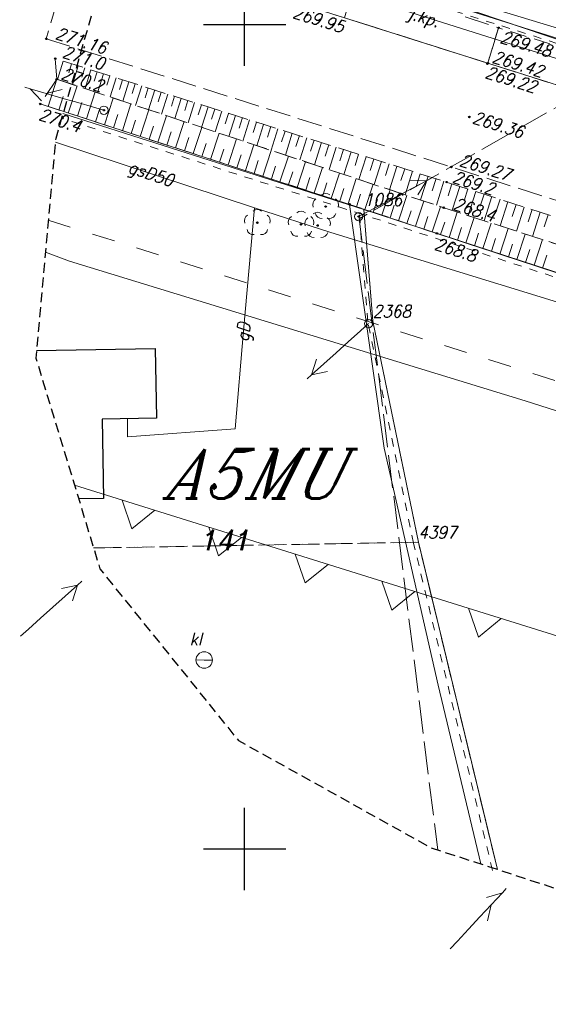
# Model space of a CAD drawing. Header units: metres. Extents: x 7435600 to 7436400, y 5537603 to 5538250.
# Tile 5 of 43: x 7435786 to 7435818, y 5537941 to 5538000. Entities that reach past the tile are written whole.
import ezdxf
from ezdxf.enums import TextEntityAlignment as Align

# ---------------------------------------------------------------- set-up
doc = ezdxf.new("R2010")
doc.units = ezdxf.units.M
doc.header["$MEASUREMENT"] = 0
for name, pattern in [('0.5_0.5', [1, 0.5, -0.5]), ('1.4_1.4', [2.8, 1.4, -1.4]), ('1.5_0.5', [2, 1.5, -0.5]), ('2', [0.9, 0.6, -0.3]), ('218-500', [1, 0.5, -0.5]), ('219-500', [0]), ('3117-500', [0]), ('mz1.0_0.5', [1.5, 1, -0.5]), ('mz1.25_0.5', [1.75, 1.25, -0.5]), ('mz2.0_0.5', [2.5, 2, -0.5])]:
    doc.linetypes.add(name, pattern=pattern)
doc.layers.get('0').update_dxf_attribs({"color": 2, "linetype": 'CONTINUOUS', "lineweight": 5})
doc.layers.add('!ramka', color=2, linetype='CONTINUOUS', lineweight=0)
for name, color, linetype in [('000 Inne (niezydentyfikowane)', 7, 'CONTINUOUS'), ('140-Punkty robocze', 7, 'CONTINUOUS'), ('203-Punkt załamania granicy działki nie stabilizowany', 7, 'CONTINUOUS'), ('203-Punkt załamania granicy działki nie stabilizowany-Atr104', 7, 'CONTINUOUS'), ('211-Nr działki', 7, 'CONTINUOUS'), ('217-Granica konturu klasyfikcyjnego', 7, 'CONTINUOUS'), ('218-Granica użytku', 7, 'CONTINUOUS'), ('218-Granica użytku po granicy działki', 7, 'CONTINUOUS'), ('219-Linia granicy', 7, 'CONTINUOUS'), ('312-Budynek (powierzchnia)', 7, 'CONTINUOUS'), ('403-Punkt określonej wysokości', 7, 'CONTINUOUS'), ('995-Tekst dodatkowy duży', 7, 'CONTINUOUS'), ('chodnik (powierzchnia)', 7, 'CONTINUOUS'), ('drzewo liściaste (punkt)', 7, 'CONTINUOUS'), ('jezdnia (powierzchnia)', 7, 'CONTINUOUS'), ('jezdnia (powierzchnia)-Atr17', 7, 'CONTINUOUS'), ('krawężnik (linia)', 7, 'CONTINUOUS'), ('Miejsce błędu lub ostrzeżenia po kontroli', 7, 'CONTINUOUS'), ('Nieprzekraczalna linia zabudowy', 7, 'CONTINUOUS'), ('ogrodzenie trwałe (linia)', 7, 'CONTINUOUS'), ('osadnik kanalizacji lokalnej (dół Chambeau) (punkt)', 7, 'CONTINUOUS'), ('osadnik kanalizacji lokalnej (dół Chambeau) (punkt)-Atr17', 7, 'CONTINUOUS'), ('przewód elektroenergetyczny niskiego napięcia (linia) - symbol', 7, 'CONTINUOUS'), ('przewód gazowy (linia)', 7, 'CONTINUOUS'), ('przewód gazowy (linia)-Atr1', 7, 'CONTINUOUS'), ('przewód kanalizacyjny (linia)', 7, 'CONTINUOUS'), ('przewód telekomunikacyjny (linia)', 7, 'CONTINUOUS'), ('przewód telekomunikacyjny (linia) - symbol', 7, 'CONTINUOUS'), ('przewód telekomunikacyjny - projektowany lub w budowie (linia) - ob. projektowany', 7, 'CONTINUOUS'), ('przewód wodociągowy (linia)', 7, 'CONTINUOUS'), ('punkt wysokościowy naturalny', 7, 'CONTINUOUS'), ('punkt wysokościowy naturalny-Atr2', 7, 'CONTINUOUS'), ('punkt wysokościowy sztuczny', 7, 'CONTINUOUS'), ('punkt wysokościowy sztuczny-Atr2', 7, 'CONTINUOUS'), ('skarpa nieumocniona (powierzchnia)', 7, 'CONTINUOUS'), ('słup (punkt)', 7, 'CONTINUOUS'), ('Wstawianie ramki sekcyjnej z opisem', 7, 'CONTINUOUS'), ('Zakres', 7, 'CONTINUOUS')]:
    doc.layers.add(name, color=color, linetype=linetype)
doc.styles.get("Standard").update_dxf_attribs({"font": 'italic_1250.shx', "width": 0.75})
doc.linetypes.add('902-500', pattern='A,3.75,0,[1,ksztalty.shx,S=0.5,R=0,X=0,Y=0],3.75', length=7.5)

# ---------------------------------------------------------------- blocks, each defined once
blk = doc.blocks.new('203')
at = {"linetype": 'Continuous', "lineweight": 0}
h = blk.add_hatch(color=0, dxfattribs=at)
edge = h.paths.add_edge_path()
edge.add_arc((0, 0), 0.045, 0, 360)
blk = doc.blocks.new('SM04')
at = {"color": 0, "linetype": 'Continuous', "lineweight": 13}
blk.add_circle((0, 0), 0.25, dxfattribs=at)
blk = doc.blocks.new('PE04')
at = {"color": 0, "linetype": 'Continuous', "lineweight": 13}
for p, q in [((0.65, 0), (0, 0)), ((0.65, 0), (1.65, 0)), ((1.65, 0), (2.65, 0)), ((2.65, 0), (3.65, 0)), ((3.65, 0), (4.65, 0)), ((4.65, 0), (3.784, 0.5)), ((4.65, 0), (3.784, -0.5)), ((4.65, 0), (5, 0))]:
    blk.add_line(p, q, dxfattribs=at)
blk = doc.blocks.new('US07')
at = {"color": 0, "linetype": 'Continuous', "lineweight": 13}
for q in [(-0.5, 0), (0.5, 0)]:
    blk.add_line((0, 0), q, dxfattribs=at)
blk.add_circle((0, 0), 0.5, dxfattribs=at)
blk = doc.blocks.new('PT01')
at = {"color": 0, "linetype": 'Continuous', "lineweight": 13}
for p, q in [((0.65, 0), (0, 0)), ((0.65, 0), (1.65, 0)), ((1.65, 0), (2.65, 0)), ((2.65, 0), (3.65, 0)), ((3.65, 0), (2.784, -0.5)), ((3.65, 0), (4.65, 0)), ((4.65, 0), (3.784, 0.5)), ((4.65, 0), (5, 0))]:
    blk.add_line(p, q, dxfattribs=at)
blk = doc.blocks.new('PW01')
at = {"linetype": 'Continuous', "lineweight": 13}
h = blk.add_hatch(color=0, dxfattribs=at)
edge = h.paths.add_edge_path()
edge.add_arc((0, 0), 0.045, 0, 360)
blk = doc.blocks.new('OP021')
at = {"linetype": 'Continuous', "lineweight": 13}
h = blk.add_hatch(color=0, dxfattribs=at)
edge = h.paths.add_edge_path()
edge.add_arc((0, 0), 0.05, 0, 360)
at = {"color": 0, "linetype": 'Continuous', "lineweight": 13}
for centre, start, end in [((0, 0.4), 49.272, 130.728), ((-0.38, 0.124), 121.308, 202.548), ((0.38, 0.124), 337.452, 58.692), ((-0.235, -0.324), 193.221, 274.871), ((0.235, -0.324), 265.129, 346.779)]:
    blk.add_arc(centre, 0.4, start, end, dxfattribs=at)
blk = doc.blocks.new('PW02')
at = {"linetype": 'Continuous', "lineweight": 13}
h = blk.add_hatch(color=0, dxfattribs=at)
edge = h.paths.add_edge_path()
edge.add_arc((0, 0), 0.045, 0, 360)
blk = doc.blocks.new('RAMKA500K')
at = {"color": 0}
for p, q in [((197.5, 250), (202.5, 250)), ((200, 247.5), (200, 250)), ((200, 197.5), (200, 202.5)), ((197.5, 200), (202.5, 200)), ((200, 0), (200, 2.5)), ((197.5, 0), (202.5, 0))]:
    blk.add_line(p, q, dxfattribs=at)
blk = doc.blocks.new('PIKIETA')
at = {"color": 0}
blk.add_circle((0, 0), 0.045, dxfattribs=at)
blk = doc.blocks.new('801')
at = {"linetype": 'Continuous', "lineweight": 13}
h = blk.add_hatch(color=0, dxfattribs=at)
edge = h.paths.add_edge_path()
edge.add_arc((0, 0), 0.045, 0, 360)

msp = doc.modelspace()

# ---------------------------------------------------------------- linework, layer by layer
at = {"layer": '!ramka', "color": 251, "linetype": 'Continuous', "lineweight": 13}
msp.add_3dface([(7435692.445, 5538052.761), (7436192.445, 5538052.761), (7436192.445, 5537747.761), (7435692.445, 5537747.761)], dxfattribs=at)
at = {"layer": '000 Inne (niezydentyfikowane)', "color": 251, "linetype": 'Continuous', "lineweight": 13, "flags": 128}
for points in [[(7435789, 5537997.78), (7435788.65, 5537996.67)], [(7435789.51, 5537997.62), (7435789.34, 5537997.06)], [(7435789.92, 5537997.49), (7435789.57, 5537996.36)], [(7435790.31, 5537997.37), (7435790.13, 5537996.8)], [(7435790.68, 5537997.25), (7435790.33, 5537996.11)], [(7435791.06, 5537997.13), (7435790.88, 5537996.56)], [(7435791.44, 5537997.01), (7435791.08, 5537995.86)], [(7435791.83, 5537996.89), (7435791.64, 5537996.31)], [(7435788.09, 5537995.03), (7435788.62, 5537996.68)], [(7435792.21, 5537996.77), (7435791.84, 5537995.61)], [(7435792.59, 5537996.64), (7435792.41, 5537996.06)], [(7435792.98, 5537996.52), (7435792.61, 5537995.35)], [(7435793.37, 5537996.4), (7435793.19, 5537995.81)], [(7435789.31, 5537994.63), (7435789.84, 5537996.27)], [(7435790.41, 5537994.27), (7435790.94, 5537995.91)], [(7435793.76, 5537996.27), (7435793.39, 5537995.09)], [(7435794.16, 5537996.15), (7435793.97, 5537995.56)], [(7435794.55, 5537996.03), (7435794.18, 5537994.83)], [(7435794.95, 5537995.9), (7435794.76, 5537995.3)], [(7435795.35, 5537995.77), (7435794.97, 5537994.57)], [(7435788.74, 5537994.81), (7435789, 5537995.64)], [(7435789.86, 5537994.45), (7435790.13, 5537995.27)], [(7435791.5, 5537993.92), (7435792.03, 5537995.54)], [(7435792.59, 5537993.56), (7435793.11, 5537995.18)], [(7435795.75, 5537995.65), (7435795.56, 5537995.04)], [(7435796.15, 5537995.52), (7435795.77, 5537994.3)], [(7435796.56, 5537995.39), (7435796.37, 5537994.78)], [(7435796.97, 5537995.26), (7435796.58, 5537994.03)], [(7435797.38, 5537995.13), (7435797.18, 5537994.52)], [(7435790.96, 5537994.09), (7435791.22, 5537994.91)], [(7435792.05, 5537993.74), (7435792.31, 5537994.55)], [(7435793.67, 5537993.21), (7435794.19, 5537994.83)], [(7435797.79, 5537995.01), (7435797.39, 5537993.76)], [(7435798.2, 5537994.87), (7435798, 5537994.25)], [(7435798.62, 5537994.74), (7435798.22, 5537993.49)], [(7435799.03, 5537994.61), (7435798.83, 5537993.98)], [(7435799.45, 5537994.48), (7435799.05, 5537993.21)], [(7435793.13, 5537993.39), (7435793.39, 5537994.2)], [(7435794.74, 5537992.86), (7435795.27, 5537994.47)], [(7435795.81, 5537992.52), (7435796.33, 5537994.11)], [(7435799.87, 5537994.35), (7435799.67, 5537993.71)], [(7435800.3, 5537994.21), (7435799.89, 5537992.93)], [(7435800.72, 5537994.08), (7435800.52, 5537993.44)], [(7435801.15, 5537993.94), (7435800.74, 5537992.65)], [(7435794.21, 5537993.04), (7435794.47, 5537993.84)], [(7435795.28, 5537992.69), (7435795.54, 5537993.49)], [(7435796.88, 5537992.17), (7435797.4, 5537993.76)], [(7435797.94, 5537991.82), (7435798.46, 5537993.41)], [(7435801.58, 5537993.81), (7435801.38, 5537993.16)], [(7435802.01, 5537993.67), (7435801.6, 5537992.37)], [(7435802.45, 5537993.53), (7435802.24, 5537992.88)], [(7435802.88, 5537993.4), (7435802.47, 5537992.08)], [(7435796.35, 5537992.34), (7435796.61, 5537993.14)], [(7435797.41, 5537992), (7435797.67, 5537992.79)], [(7435799, 5537991.48), (7435799.51, 5537993.06)], [(7435800.05, 5537991.14), (7435800.56, 5537992.71)], [(7435803.32, 5537993.26), (7435803.11, 5537992.6)], [(7435803.76, 5537993.12), (7435803.34, 5537991.79)], [(7435804.21, 5537992.98), (7435804, 5537992.31)], [(7435804.65, 5537992.84), (7435804.23, 5537991.49)], [(7435805.1, 5537992.7), (7435804.89, 5537992.02)], [(7435798.47, 5537991.65), (7435798.73, 5537992.44)], [(7435799.53, 5537991.31), (7435799.78, 5537992.1)], [(7435801.1, 5537990.8), (7435801.61, 5537992.36)], [(7435805.55, 5537992.56), (7435805.12, 5537991.2)], [(7435806, 5537992.41), (7435805.78, 5537991.73)], [(7435806.45, 5537992.27), (7435806.02, 5537990.9)], [(7435806.91, 5537992.13), (7435806.69, 5537991.44)], [(7435800.58, 5537990.97), (7435800.83, 5537991.75)], [(7435802.14, 5537990.46), (7435802.65, 5537992.02)], [(7435803.18, 5537990.12), (7435803.69, 5537991.67)], [(7435807.37, 5537991.98), (7435806.93, 5537990.6)], [(7435807.83, 5537991.84), (7435807.61, 5537991.14)], [(7435808.29, 5537991.69), (7435807.85, 5537990.29)], [(7435808.76, 5537991.54), (7435808.54, 5537990.84)], [(7435801.62, 5537990.63), (7435801.88, 5537991.41)], [(7435802.66, 5537990.29), (7435802.92, 5537991.07)], [(7435804.22, 5537989.79), (7435804.72, 5537991.33)], [(7435805.25, 5537989.45), (7435805.75, 5537990.99)], [(7435809.23, 5537991.39), (7435808.78, 5537989.98)], [(7435809.7, 5537991.25), (7435809.47, 5537990.54)], [(7435810.17, 5537991.1), (7435809.72, 5537989.67)], [(7435810.64, 5537990.95), (7435810.42, 5537990.23)], [(7435803.7, 5537989.95), (7435803.95, 5537990.73)], [(7435804.73, 5537989.62), (7435804.98, 5537990.39)], [(7435806.27, 5537989.12), (7435806.77, 5537990.65)], [(7435807.29, 5537988.78), (7435807.8, 5537990.31)], [(7435811.12, 5537990.8), (7435810.66, 5537989.36)], [(7435811.6, 5537990.65), (7435811.37, 5537989.92)], [(7435812.08, 5537990.49), (7435811.62, 5537989.04)], [(7435812.56, 5537990.34), (7435812.33, 5537989.61)], [(7435805.76, 5537989.29), (7435806.01, 5537990.05)], [(7435806.78, 5537988.95), (7435807.03, 5537989.71)], [(7435808.31, 5537988.44), (7435808.82, 5537989.97)], [(7435813.05, 5537990.18), (7435812.58, 5537988.73)], [(7435813.53, 5537990.03), (7435813.3, 5537989.3)], [(7435814.02, 5537989.87), (7435813.55, 5537988.41)], [(7435814.51, 5537989.71), (7435814.27, 5537988.98)], [(7435807.8, 5537988.61), (7435808.05, 5537989.38)], [(7435809.33, 5537988.1), (7435809.84, 5537989.63)], [(7435810.35, 5537987.76), (7435810.86, 5537989.29)], [(7435814.99, 5537989.56), (7435814.52, 5537988.1)], [(7435815.48, 5537989.4), (7435815.24, 5537988.67)], [(7435815.96, 5537989.24), (7435815.49, 5537987.78)], [(7435808.82, 5537988.27), (7435809.07, 5537989.04)], [(7435809.84, 5537987.93), (7435810.09, 5537988.7)], [(7435811.37, 5537987.42), (7435811.88, 5537988.95)], [(7435812.39, 5537987.09), (7435812.89, 5537988.62)], [(7435816.45, 5537989.09), (7435816.22, 5537988.36)], [(7435816.94, 5537988.93), (7435816.47, 5537987.47)], [(7435817.42, 5537988.77), (7435817.19, 5537988.04)], [(7435817.91, 5537988.62), (7435817.44, 5537987.15)], [(7435810.86, 5537987.59), (7435811.11, 5537988.36)], [(7435811.88, 5537987.26), (7435812.13, 5537988.02)], [(7435813.41, 5537986.75), (7435813.92, 5537988.29)], [(7435814.44, 5537986.41), (7435814.95, 5537987.96)], [(7435818.4, 5537988.46), (7435818.16, 5537987.73)], [(7435812.9, 5537986.92), (7435813.15, 5537987.69)], [(7435813.93, 5537986.58), (7435814.18, 5537987.35)], [(7435815.47, 5537986.08), (7435815.98, 5537987.63)], [(7435814.96, 5537986.25), (7435815.21, 5537987.02)], [(7435816.5, 5537985.74), (7435817.01, 5537987.29)], [(7435817.54, 5537985.4), (7435818.05, 5537986.96)], [(7435815.99, 5537985.91), (7435816.24, 5537986.68)], [(7435817.02, 5537985.57), (7435817.28, 5537986.35)], [(7435818.06, 5537985.23), (7435818.32, 5537986.01)]]:
    msp.add_lwpolyline(points, dxfattribs=at)
at = {"layer": '217-Granica konturu klasyfikcyjnego', "color": 3, "linetype": '1.5_0.5', "lineweight": 13, "flags": 128}
for points in [[(7435854.91, 5537973.22), (7435807.23, 5537988.77)], [(7435807.23, 5537988.77), (7435807.77, 5537982.01)], [(7435807.77, 5537982.01), (7435810.53, 5537968.6)], [(7435810.53, 5537968.6), (7435790.844, 5537968.253)], [(7435810.53, 5537968.6), (7435815.32, 5537948.763)], [(7435815.32, 5537948.763), (7435810.53, 5537968.6)]]:
    msp.add_lwpolyline(points, dxfattribs=at)
at = {"layer": '218-Granica użytku', "color": 3, "linetype": '218-500', "lineweight": 13, "flags": 128}
for points in [[(7435790.844, 5537968.253), (7435810.53, 5537968.6)], [(7435810.53, 5537968.6), (7435790.844, 5537968.253)]]:
    msp.add_lwpolyline(points, dxfattribs=at)
at = {"layer": '218-Granica użytku po granicy działki', "color": 3, "linetype": '0.5_0.5', "lineweight": 13}
for p, q in [((7435834.19, 5537994.044), (7435802.99, 5538003.884)), ((7435807.138, 5537988.484), (7435788.899, 5537994.319)), ((7435788.899, 5537994.319), (7435788.899, 5537994.319)), ((7435788.899, 5537994.319), (7435788.899, 5537994.319)), ((7435807.471, 5537981.986), (7435806.931, 5537988.746)), ((7435806.931, 5537988.746), (7435806.931, 5537988.746)), ((7435806.931, 5537988.746), (7435806.931, 5537988.746)), ((7435854.817, 5537972.935), (7435807.137, 5537988.485)), ((7435807.137, 5537988.485), (7435807.137, 5537988.485)), ((7435807.137, 5537988.485), (7435807.137, 5537988.485)), ((7435807.138, 5537988.484), (7435807.138, 5537988.484)), ((7435807.138, 5537988.484), (7435807.138, 5537988.484)), ((7435807.471, 5537981.986), (7435807.471, 5537981.986)), ((7435807.471, 5537981.986), (7435807.471, 5537981.986)), ((7435810.236, 5537968.539), (7435807.476, 5537981.949)), ((7435807.476, 5537981.949), (7435807.476, 5537981.949)), ((7435807.476, 5537981.949), (7435807.476, 5537981.949)), ((7435810.236, 5537968.539), (7435810.236, 5537968.539)), ((7435810.236, 5537968.539), (7435810.236, 5537968.539)), ((7435815.028, 5537948.693), (7435810.238, 5537968.53)), ((7435810.238, 5537968.53), (7435810.238, 5537968.53)), ((7435810.238, 5537968.53), (7435810.238, 5537968.53)), ((7435815.028, 5537948.693), (7435815.028, 5537948.693)), ((7435815.028, 5537948.693), (7435815.028, 5537948.693))]:
    msp.add_line(p, q, dxfattribs=at)
at = {"layer": '219-Linia granicy', "color": 3, "linetype": '219-500', "lineweight": 13, "flags": 128}
for points in [[(7435792.439, 5538007.516), (7435834.28, 5537994.33)], [(7435807.23, 5537988.77), (7435788.991, 5537994.605)], [(7435854.91, 5537973.22), (7435807.23, 5537988.77)], [(7435807.23, 5537988.77), (7435807.77, 5537982.01)], [(7435807.77, 5537982.01), (7435810.53, 5537968.6)], [(7435815.32, 5537948.763), (7435810.53, 5537968.6)]]:
    msp.add_lwpolyline(points, dxfattribs=at)
at = {"layer": '312-Budynek (powierzchnia)', "color": 251, "linetype": 'Continuous', "lineweight": 25, "flags": 128}
for points in [[(7435787.392, 5537980.233), (7435794.57, 5537980.36)], [(7435794.57, 5537980.36), (7435794.65, 5537976.13)], [(7435794.65, 5537976.13), (7435791.36, 5537976.07)], [(7435791.36, 5537976.07), (7435791.44, 5537971.26)], [(7435791.44, 5537971.26), (7435789.94, 5537971.234)]]:
    msp.add_lwpolyline(points, dxfattribs=at)
at = {"layer": 'chodnik (powierzchnia)', "color": 251, "linetype": 'mz1.0_0.5', "lineweight": 13, "flags": 128}
msp.add_lwpolyline([(7435814.74, 5537997.65), (7435815.39, 5537999.8), (7435831.53, 5537994.72), (7435830.87, 5537992.55)], close=True, dxfattribs=at)
at = {"layer": 'jezdnia (powierzchnia)', "color": 251, "linetype": '1.5_0.5', "lineweight": 13, "flags": 128}
for points in [[(7435787.98, 5537999.13), (7435812.53, 5537991.36), (7435837.49, 5537983.4), (7435851.56, 5537978.92), (7435872.9, 5537972.2), (7435884.62, 5537968.52), (7435893.22, 5537965.82), (7435917.63, 5537958.09), (7435931.26, 5537953.8), (7435946.49, 5537948.88), (7435956.04, 5537945.83), (7435981.79, 5537937.53), (7436000.26, 5537931.81), (7436006.5, 5537929.57), (7436018.45, 5537924.52), (7436030.52, 5537919.43), (7436040.91, 5537915.64), (7436044.65, 5537914.31), (7436047.5, 5537913.32), (7436048.48, 5537913.11), (7436051.09, 5537912.8), (7436055.46, 5537912.3), (7436060.57, 5537911.81), (7436062.36, 5537911.5), (7436063.03, 5537911.36), (7436070.16, 5537909.02), (7436075.77, 5537907.07), (7436087.88, 5537902.7), (7436092.65, 5537900.86), (7436104.8, 5537895.98), (7436111.99, 5537892.99), (7436117.36, 5537890.77), (7436120.52, 5537889.46), (7436121.95, 5537888.81), (7436122.58, 5537888.36), (7436123.09, 5537887.94), (7436123.7, 5537887.23), (7436124.27, 5537886.43), (7436124.63, 5537885.44), (7436124.96, 5537883.49), (7436124.82, 5537882.04), (7436132.59, 5537891.94), (7436128.79, 5537893.6), (7436127.56, 5537894.18), (7436120.05, 5537897.35), (7436109.2, 5537901.85), (7436098.73, 5537906.14), (7436090.27, 5537909.41), (7436082.51, 5537912.25), (7436078.14, 5537913.79), (7436065.14, 5537918.22), (7436053.81, 5537921.98), (7436047.55, 5537924.02), (7436039.35, 5537926.69), (7436033.49, 5537928.6), (7436025.95, 5537930.99), (7436016.54, 5537933.92), (7436002.02, 5537938.44), (7435996.37, 5537940.2), (7435994.48, 5537940.74), (7435983.95, 5537944.1), (7435976.31, 5537946.5), (7435971.56, 5537947.96), (7435963.8, 5537950.41), (7435957.25, 5537952.56), (7435948.59, 5537955.3), (7435932.89, 5537960.3), (7435919.95, 5537964.35), (7435895.13, 5537972.13), (7435875.07, 5537978.57), (7435853.94, 5537985.24), (7435845.26, 5537987.99), (7435839.58, 5537989.79), (7435830.87, 5537992.55), (7435814.74, 5537997.65), (7435806.05, 5538000.41), (7435789.9, 5538005.53), (7435788.87, 5538002.22)], [(7435806.05, 5538000.41), (7435814.74, 5537997.65), (7435815.39, 5537999.8), (7435813.27, 5538000.5), (7435813.62, 5538001.4), (7435810.27, 5538002.42), (7435809.25, 5538002.71), (7435808.92, 5538001.87), (7435806.72, 5538002.56)]]:
    msp.add_lwpolyline(points, close=True, dxfattribs=at)
at = {"layer": 'krawężnik (linia)', "color": 251, "linetype": 'Continuous', "lineweight": 13, "flags": 128}
for points in [[(7436002.02, 5537938.44), (7435996.37, 5537940.2), (7435994.48, 5537940.74), (7435983.95, 5537944.1), (7435976.31, 5537946.5), (7435971.56, 5537947.96), (7435963.8, 5537950.41), (7435957.25, 5537952.56), (7435948.59, 5537955.3), (7435932.89, 5537960.3), (7435919.95, 5537964.35), (7435895.13, 5537972.13), (7435875.07, 5537978.57), (7435853.94, 5537985.24), (7435845.26, 5537987.99), (7435839.58, 5537989.79), (7435830.87, 5537992.55), (7435814.74, 5537997.65), (7435806.05, 5538000.41), (7435789.9, 5538005.53)], [(7435971.56, 5537947.96), (7435963.8, 5537950.41), (7435957.25, 5537952.56), (7435948.59, 5537955.3), (7435932.89, 5537960.3), (7435919.95, 5537964.35), (7435895.13, 5537972.13), (7435875.07, 5537978.57), (7435853.94, 5537985.24), (7435845.26, 5537987.99), (7435839.58, 5537989.79), (7435830.87, 5537992.55), (7435814.74, 5537997.65), (7435806.05, 5538000.41), (7435789.9, 5538005.53)]]:
    msp.add_lwpolyline(points, dxfattribs=at)
at = {"layer": 'Miejsce błędu lub ostrzeżenia po kontroli', "color": 214, "linetype": '1.4_1.4', "lineweight": 13, "flags": 128}
msp.add_lwpolyline([(7435788.1, 5537988.14), (7435873.32, 5537961.12), (7435873.74, 5537956.16), (7435864.44, 5537950.16), (7435853.85, 5537944.79), (7435845.04, 5537940.91), (7435837.11, 5537941.64)], dxfattribs=at)
at = {"layer": 'Nieprzekraczalna linia zabudowy', "color": 251, "linetype": '3117-500', "lineweight": 13, "flags": 128}
for points in [[(7435789.69, 5537972.06), (7435856.69, 5537951.12), (7435844.05, 5537944.44), (7435834.6, 5537946.3), (7435820.84, 5537946.96)], [(7435789.69, 5537972.06), (7435856.69, 5537951.12), (7435844.05, 5537944.44), (7435834.6, 5537946.3), (7435820.84, 5537946.96)], [(7435789.69, 5537972.06), (7435856.69, 5537951.12), (7435844.05, 5537944.44), (7435834.6, 5537946.3), (7435820.84, 5537946.96)], [(7435792.571, 5537971.16), (7435793.166, 5537969.414), (7435794.557, 5537970.539)], [(7435797.821, 5537969.519), (7435798.416, 5537967.774), (7435799.807, 5537968.898)], [(7435803.071, 5537967.878), (7435803.665, 5537966.133), (7435805.057, 5537967.257)], [(7435808.32, 5537966.237), (7435808.915, 5537964.492), (7435810.306, 5537965.617)], [(7435813.57, 5537964.597), (7435814.165, 5537962.851), (7435815.556, 5537963.976)]]:
    msp.add_lwpolyline(points, dxfattribs=at)
at = {"layer": 'ogrodzenie trwałe (linia)', "color": 251, "linetype": '902-500', "lineweight": 13, "flags": 128}
for points in [[(7435822.85, 5538034.686), (7435831.48, 5538007.33), (7435834.24, 5537995.67), (7435834.27, 5537995.13), (7435813.62, 5538001.4)], [(7435787.61, 5537995.18), (7435806.36, 5537989.09), (7435808.46, 5537974.31), (7435811.74, 5537959.93), (7435814.309, 5537949.093)], [(7435806.36, 5537989.09), (7435811.65, 5537987.33), (7435836.24, 5537979.26), (7435849.89, 5537974.91), (7435854.08, 5537973.51), (7435859.12, 5537971.47), (7435864.09, 5537969.45)]]:
    msp.add_lwpolyline(points, dxfattribs=at)
at = {"layer": 'przewód gazowy (linia)', "color": 40, "linetype": 'Continuous', "lineweight": 13, "flags": 128}
for points in [[(7435888.27, 5537961.03), (7435881.31, 5537963.88), (7435880.29, 5537964.09), (7435865.41, 5537965.62), (7435853.17, 5537972.04), (7435830.66, 5537979.57), (7435805.23, 5537987.38), (7435800.59, 5537988.89), (7435788.53, 5537992.86)], [(7435800.59, 5537988.89), (7435799.93, 5537981.42), (7435799.42, 5537975.47), (7435792.9, 5537975), (7435792.9, 5537976.1)]]:
    msp.add_lwpolyline(points, dxfattribs=at)
at = {"layer": 'przewód kanalizacyjny (linia)', "color": 34, "linetype": 'Continuous', "lineweight": 13, "flags": 128}
msp.add_lwpolyline([(7435878.58, 5537988.66), (7435876.03, 5537988.31), (7435868.28, 5537984.99), (7435861.58, 5537984.86), (7435825.48, 5537995.85), (7435792.235, 5538006.395)], dxfattribs=at)
at = {"layer": 'przewód telekomunikacyjny (linia)', "color": 30, "linetype": 'Continuous', "lineweight": 13, "flags": 128}
msp.add_lwpolyline([(7435792.497, 5538007.835), (7435807.14, 5538003.12), (7435822.56, 5537997.87), (7435839.31, 5537991.93), (7435853.13, 5537987.32), (7435867.39, 5537983.93), (7435875.26, 5537981.09), (7435883.45, 5537977.54), (7435893.32, 5537974.89), (7435908.33, 5537969.73), (7435932.08, 5537961.56), (7435943.53, 5537958.19), (7435981.13, 5537946.12)], dxfattribs=at)
at = {"layer": 'przewód telekomunikacyjny - projektowany lub w budowie (linia) - ob. projektowany', "color": 30, "linetype": 'mz2.0_0.5', "lineweight": 13, "flags": 128}
msp.add_lwpolyline([(7435824.83, 5537998.33), (7435806.94, 5537988.22), (7435811.703, 5537949.945)], dxfattribs=at)
at = {"layer": 'przewód wodociągowy (linia)', "color": 5, "linetype": 'Continuous', "lineweight": 13, "flags": 128}
msp.add_lwpolyline([(7435846.828, 5537936.404), (7435845.84, 5537938.25), (7435840.86, 5537947.53), (7435840.31, 5537948.55), (7435832.09, 5537972.37), (7435817, 5537977.17), (7435789.39, 5537985.64), (7435787.93, 5537986.199)], dxfattribs=at)
at = {"layer": 'skarpa nieumocniona (powierzchnia)', "color": 251, "linetype": 'mz1.25_0.5', "lineweight": 13, "flags": 128}
for points in [[(7435788.61, 5537996.68), (7435788.52, 5537997.93), (7435812.25, 5537990.44), (7435837.07, 5537982.44), (7435850.76, 5537978.04), (7435855.01, 5537976.9), (7435857.65, 5537975.77), (7435859.77, 5537972.04), (7435854.34, 5537974.97), (7435850.08, 5537976.64), (7435836.57, 5537980.97), (7435812.07, 5537988.89)], [(7435788.61, 5537996.68), (7435787.61, 5537995.18), (7435806.36, 5537989.09), (7435811.65, 5537987.33), (7435836.24, 5537979.26), (7435849.89, 5537974.91), (7435854.08, 5537973.51), (7435859.12, 5537971.47), (7435859.77, 5537972.04), (7435854.34, 5537974.97), (7435850.08, 5537976.64), (7435836.57, 5537980.97), (7435812.07, 5537988.89)]]:
    msp.add_lwpolyline(points, close=True, dxfattribs=at)
at = {"layer": 'Zakres', "color": 5, "linetype": '2', "lineweight": 30, "flags": 128}
msp.add_lwpolyline([(7435791.95, 5538004.83), (7435788.55, 5537993.08), (7435787.96, 5537986.53), (7435787.35, 5537979.77), (7435791.23, 5537966.98), (7435799.62, 5537956.58), (7435811.29, 5537950.08), (7435839.35, 5537940.91), (7435847.93, 5537935.74), (7435857.59, 5537931.73), (7435868.01, 5537930.77), (7435873.84, 5537931.1), (7435927.63, 5537913.78), (7435934.32, 5537910.49), (7435948.84, 5537901.62), (7435957.74, 5537897.76), (7436015.82, 5537881.67), (7436056.09, 5537869.29), (7436058.12, 5537868.73), (7436082.82, 5537862.73), (7436097.96, 5537862.42), (7436111.81, 5537868.54), (7436121.78, 5537879.94), (7436129.89, 5537894.76), (7436134.11, 5537909.18), (7436131.89, 5537924.04), (7436123.64, 5537936.6), (7436110.88, 5537944.55), (7436055.14, 5537964.31), (7436052.48, 5537965.13), (7436027.84, 5537971.72), (7435999.56, 5537979.44), (7435995.34, 5537981.24), (7435974.61, 5537991.35), (7435974.21, 5537991.54), (7435952.34, 5538001.86), (7435940.13, 5538005.1), (7435927.06, 5538006.13), (7435886.07, 5538018.53), (7435885.05, 5538018.82), (7435855.64, 5538026.76), (7435837.67, 5538033.11), (7435824.44, 5538035.07), (7435811.44, 5538031.93), (7435800.57, 5538024.15), (7435795.41, 5538016.01), (7435793.41, 5538012.85)], close=True, dxfattribs=at)

# ---------------------------------------------------------------- block references
at = {"layer": '140-Punkty robocze', "color": 1, "linetype": 'Continuous', "lineweight": 13}
for p in [(7435815.39, 5537999.8), (7435787.98, 5537999.13), (7435788.52, 5537997.93), (7435814.71, 5537997.62), (7435814.74, 5537997.65), (7435788.61, 5537996.68), (7435787.61, 5537995.18), (7435791.47, 5537994.8), (7435813.62, 5537994.39), (7435812.53, 5537991.36), (7435812.25, 5537990.44), (7435806.36, 5537989.09), (7435804.91, 5537988.96), (7435812.07, 5537988.89), (7435800.77, 5537987.98), (7435803.42, 5537987.88), (7435806.91, 5537988.35), (7435804.42, 5537987.81), (7435811.65, 5537987.33)]:
    msp.add_blockref('PIKIETA', p, dxfattribs=at)
at = {"layer": '203-Punkt załamania granicy działki nie stabilizowany', "color": 3, "linetype": 'Continuous', "lineweight": 13}
for p in [(7435807.23, 5537988.77), (7435807.77, 5537982.01), (7435810.53, 5537968.6)]:
    msp.add_blockref('203', p, dxfattribs=at)
at = {"layer": '403-Punkt określonej wysokości', "color": 251, "linetype": 'Continuous', "lineweight": 13}
for p in [(7435815.39, 5537999.8), (7435787.98, 5537999.13), (7435788.52, 5537997.93), (7435814.71, 5537997.62), (7435814.74, 5537997.65), (7435788.61, 5537996.68), (7435787.61, 5537995.18), (7435791.47, 5537994.8), (7435813.62, 5537994.39), (7435812.53, 5537991.36), (7435812.25, 5537990.44), (7435806.36, 5537989.09), (7435804.91, 5537988.96), (7435812.07, 5537988.89), (7435800.77, 5537987.98), (7435803.42, 5537987.88), (7435806.91, 5537988.35), (7435804.42, 5537987.81), (7435811.65, 5537987.33)]:
    msp.add_blockref('801', p, dxfattribs=at)
at = {"layer": 'drzewo liściaste (punkt)', "color": 94, "linetype": 'Continuous', "lineweight": 13}
for p in [(7435804.91, 5537988.96), (7435800.77, 5537987.98), (7435803.42, 5537987.88), (7435804.42, 5537987.81)]:
    msp.add_blockref('OP021', p, dxfattribs=at)
at = {"layer": 'osadnik kanalizacji lokalnej (dół Chambeau) (punkt)', "color": 251, "linetype": 'Continuous', "lineweight": 13, "rotation": 359.771}
msp.add_blockref('US07', (7435797.55, 5537961.46), dxfattribs=at)
at = {"layer": 'przewód elektroenergetyczny niskiego napięcia (linia) - symbol', "color": 1, "linetype": 'Continuous', "lineweight": 13}
for p, rotation in [((7435806.91, 5537988.35), 27.737), ((7435807.51, 5537981.86), 221.942), ((7435786.41, 5537962.9), 41.942)]:
    msp.add_blockref('PE04', p, dxfattribs=dict(at, rotation=rotation))
at = {"layer": 'przewód telekomunikacyjny (linia) - symbol', "color": 30, "linetype": 'Continuous', "lineweight": 13}
for p, rotation in [((7435791.47, 5537994.8), 163.775), ((7435812.45, 5537943.94), 46.992)]:
    msp.add_blockref('PT01', p, dxfattribs=dict(at, rotation=rotation))
at = {"layer": 'punkt wysokościowy naturalny', "color": 251, "linetype": 'Continuous', "lineweight": 13}
for p in [(7435788.52, 5537997.93), (7435788.61, 5537996.68), (7435787.61, 5537995.18), (7435812.25, 5537990.44), (7435812.07, 5537988.89), (7435811.65, 5537987.33)]:
    msp.add_blockref('PW01', p, dxfattribs=at)
at = {"layer": 'punkt wysokościowy sztuczny', "color": 251, "linetype": 'Continuous', "lineweight": 13}
for p in [(7435815.39, 5537999.8), (7435787.98, 5537999.13), (7435814.71, 5537997.62), (7435814.74, 5537997.65), (7435813.62, 5537994.39), (7435812.53, 5537991.36)]:
    msp.add_blockref('PW02', p, dxfattribs=at)
at = {"layer": 'słup (punkt)', "color": 251, "linetype": 'Continuous', "lineweight": 13}
for p in [(7435791.47, 5537994.8), (7435791.47, 5537994.8), (7435806.91, 5537988.35), (7435807.51, 5537981.86)]:
    msp.add_blockref('SM04', p, dxfattribs=at)
at = {"layer": 'Wstawianie ramki sekcyjnej z opisem', "color": 251, "linetype": 'Continuous', "lineweight": 13}
for p in [(7435600, 5538000), (7435600, 5537750)]:
    msp.add_blockref('RAMKA500K', p, dxfattribs=at)

# ---------------------------------------------------------------- texts
at = {"layer": '203-Punkt załamania granicy działki nie stabilizowany-Atr104', "color": 251, "lineweight": 13, "width": 0.9}
for s, p in [('1086', (7435807.23, 5537988.77)), ('2368', (7435807.77, 5537982.01)), ('4397', (7435810.53, 5537968.6))]:
    msp.add_text(s, height=0.75, dxfattribs=at).set_placement(p, align=Align.BOTTOM_LEFT)
at = {"layer": '211-Nr działki', "color": 3, "linetype": 'Continuous', "lineweight": 13, "width": 0.9}
msp.add_text('141', height=1.25, dxfattribs=at).set_placement((7435797.41, 5537968.11))
at = {"layer": '995-Tekst dodatkowy duży', "color": 214, "linetype": 'Continuous', "lineweight": 13, "oblique": 15, "width": 0.9}
msp.add_text('A5MU', height=3, dxfattribs=at).set_placement((7435795.28, 5537971.25))
at = {"layer": 'jezdnia (powierzchnia)-Atr17', "color": 251, "lineweight": 13, "width": 0.9}
msp.add_text('j.kp.', height=0.75, rotation=-17.62, dxfattribs=at).set_placement((7435809.86, 5538000.38))
at = {"layer": 'osadnik kanalizacji lokalnej (dół Chambeau) (punkt)-Atr17', "color": 251, "lineweight": 13, "width": 0.9}
msp.add_text('kl', height=0.75, dxfattribs=at).set_placement((7435796.67, 5537962.36))
at = {"layer": 'przewód gazowy (linia)-Atr1', "color": 251, "lineweight": 13, "width": 0.9}
for s, rotation, p in [('gsD50', -18.222, (7435792.99, 5537991.39)), ('gD', 85.101, (7435799.87, 5537980.77))]:
    msp.add_text(s, height=0.75, rotation=rotation, dxfattribs=at).set_placement(p, align=Align.MIDDLE_LEFT)
at = {"layer": 'punkt wysokościowy naturalny-Atr2', "color": 251, "lineweight": 13, "width": 0.9}
for s, rotation, p in [('271.0', -17.517, (7435788.89, 5537998.02)), ('270.2', 341.631, (7435788.81, 5537996.71)), ('270.4', 342.006, (7435787.46, 5537994.24)), ('269.2', -17.865, (7435812.53, 5537990.44)), ('268.4', 342.086, (7435812.58, 5537988.81)), ('268.8', -18.169, (7435811.44, 5537986.39))]:
    msp.add_text(s, height=0.75, rotation=rotation, dxfattribs=at).set_placement(p)
at = {"layer": 'punkt wysokościowy sztuczny-Atr2', "color": 251, "lineweight": 9, "width": 0.9}
for s, rotation, p in [('269.95', 342.41, (7435802.85, 5538000.43)), ('271.16', -17.562, (7435788.47, 5537999.15)), ('269.48', -16.89, (7435815.43, 5537998.92)), ('269.42', 342.454, (7435814.95, 5537997.73)), ('269.22', 342.454, (7435814.52, 5537996.79)), ('269.36', -17.688, (7435813.74, 5537994.05)), ('269.27', -17.688, (7435812.96, 5537991.46))]:
    msp.add_text(s, height=0.75, rotation=rotation, dxfattribs=at).set_placement(p)

doc.saveas('drawing.dxf')
